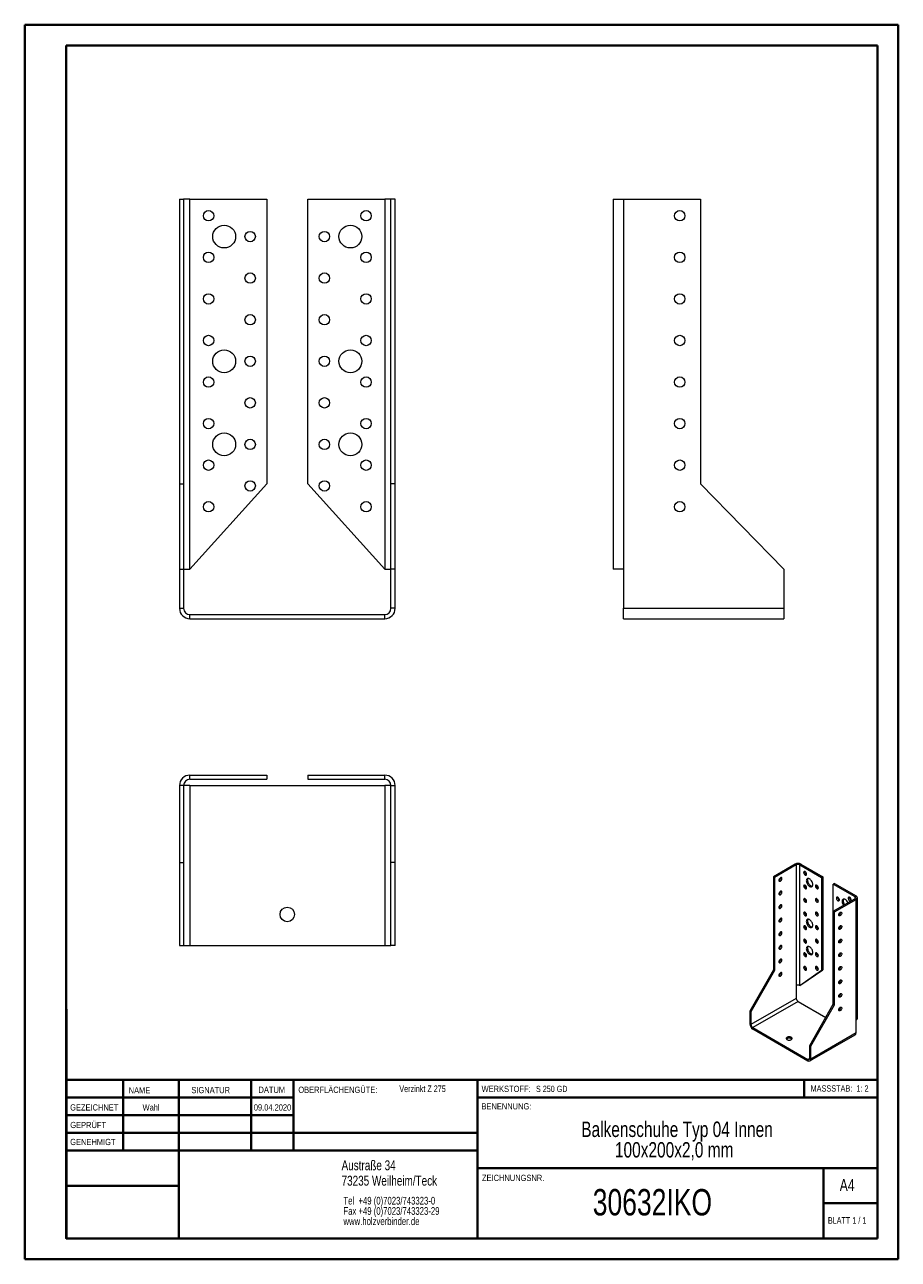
# Model space of a CAD drawing. Header units: millimetres. Extents: x 0 to 210, y 0 to 297.
import ezdxf

# ---------------------------------------------------------------- set-up
doc = ezdxf.new("R2010")
doc.units = ezdxf.units.MM
doc.styles.add('SLDTEXTSTYLE0', font='TXT', dxfattribs={"width": 0.75})
doc.styles.add('SLDTEXTSTYLE1', font='TXT', dxfattribs={"width": 0.681818})
doc.styles.add('SLDTEXTSTYLE2', font='TXT', dxfattribs={"width": 0.7})
doc.styles.add('SLDTEXTSTYLE3', font='TXT', dxfattribs={"width": 0.6875})

# ---------------------------------------------------------------- blocks, each defined once
blk = doc.blocks.new('SW_NOTE_0')
at = {"color": 0, "linetype": 'Continuous', "lineweight": 0, "char_height": 1.8521, "attachment_point": 1, "style": 'SLDTEXTSTYLE0'}
for s, insert in [('Tel  +49 (0)7023/743323-0', (0, 2.39)), ('Fax +49 (0)7023/743323-29', (0, -0.08)), ('www.holzverbinder.de', (0, -2.55))]:
    blk.add_mtext(s, dxfattribs=dict(at, insert=insert))
blk = doc.blocks.new('SW_NOTE_1')
at = {"color": 0, "linetype": 'Continuous', "lineweight": 0, "char_height": 3.7042, "attachment_point": 2, "style": 'SLDTEXTSTYLE0'}
for s, insert in [('Balkenschuhe Typ 04 Innen', (31.95, 4.77)), ('100x200x2,0 mm', (31.27, -0.16))]:
    blk.add_mtext(s, dxfattribs=dict(at, insert=insert))

msp = doc.modelspace()

# ---------------------------------------------------------------- linework, layer by layer
at = {"color": 7, "linetype": 'Continuous', "lineweight": 40}
for p, q in [((0.08, 0.21), (0.08, 297.21)), ((0.08, 297.21), (210.08, 297.21)), ((210.08, 0.21), (210.08, 297.21)), ((210.08, 292.21), (210.08, 297.21)), ((10.08, 292.21), (205.08, 292.21)), ((10.08, 5.21), (10.08, 292.21)), ((205.08, 5.21), (205.08, 292.21)), ((10.11, 60.37), (10.11, 5.12)), ((205.08, 43.37), (10.11, 43.37)), ((23.71, 43.37), (23.71, 26.37)), ((37.1, 43.37), (37.1, 5.12)), ((54.51, 43.37), (54.51, 26.37)), ((64.71, 26.37), (64.71, 43.37)), ((108.91, 43.37), (108.91, 5.12)), ((187.47, 39.12), (187.47, 43.37)), ((64.71, 39.1), (10.11, 39.1)), ((205.08, 39.12), (108.91, 39.12)), ((64.71, 34.87), (10.11, 34.87)), ((108.91, 30.62), (10.11, 30.62)), ((108.91, 26.37), (10.11, 26.37)), ((108.91, 22.12), (205.08, 22.12)), ((192.08, 5.21), (192.08, 22.21)), ((37.1, 17.87), (10.11, 17.87)), ((10.11, 13.71), (10.08, 13.71)), ((205.08, 13.71), (192.08, 13.71)), ((10.11, 9.46), (10.08, 9.46)), ((10.08, 5.21), (205.08, 5.21)), ((205.08, 5.21), (180.99, 5.21)), ((0.08, 0.21), (210.08, 0.21))]:
    msp.add_line(p, q, dxfattribs=at)
at = {"color": 7, "linetype": 'Continuous', "lineweight": 15}
for p, q in [((37.28, 255.25), (38.28, 255.25)), ((37.28, 255.25), (37.28, 186.75)), ((38.28, 255.25), (38.28, 186.75)), ((39.78, 255.25), (38.28, 255.25)), ((39.78, 166.25), (39.78, 255.25)), ((39.78, 255.25), (58.28, 255.25)), ((58.28, 255.25), (58.28, 186.75)), ((68.13, 186.75), (68.13, 255.25)), ((68.13, 255.25), (86.63, 255.25)), ((88.13, 255.25), (86.63, 255.25)), ((86.63, 255.25), (86.63, 166.25)), ((89.13, 255.25), (88.13, 255.25)), ((88.13, 186.75), (88.13, 255.25)), ((89.13, 186.75), (89.13, 255.25)), ((141.55, 255.25), (141.55, 166.25)), ((141.55, 255.25), (144.05, 255.25)), ((144.05, 255.25), (144.05, 166.25)), ((144.05, 255.25), (162.55, 255.25)), ((162.55, 255.25), (162.55, 186.75)), ((37.28, 186.75), (38.28, 186.75)), ((37.28, 186.75), (37.28, 166.25)), ((38.28, 186.75), (38.28, 166.25)), ((58.28, 186.75), (39.78, 166.25)), ((86.63, 166.25), (68.13, 186.75)), ((89.13, 186.75), (88.13, 186.75)), ((88.13, 166.25), (88.13, 186.75)), ((89.13, 166.25), (89.13, 186.75)), ((162.55, 186.75), (182.55, 166.25)), ((37.28, 166.25), (38.28, 166.25)), ((37.28, 166.25), (37.28, 156.82)), ((38.28, 166.25), (38.28, 156.82)), ((38.28, 166.25), (39.78, 166.25)), ((86.63, 166.25), (88.13, 166.25)), ((89.13, 166.25), (88.13, 166.25)), ((88.13, 156.82), (88.13, 166.25)), ((89.13, 156.82), (89.13, 166.25)), ((144.05, 166.25), (141.55, 166.25)), ((144.05, 166.25), (144.05, 156.82)), ((182.55, 166.25), (182.55, 156.82)), ((37.28, 156.82), (38.28, 156.82)), ((39.78, 154.32), (39.78, 155.32)), ((39.78, 155.32), (86.63, 155.32)), ((86.63, 154.32), (86.63, 155.32)), ((89.13, 156.82), (88.13, 156.82)), ((144.05, 156.82), (182.55, 156.82)), ((144.05, 154.32), (144.05, 156.82)), ((182.55, 156.82), (182.55, 154.32)), ((39.78, 154.32), (86.63, 154.32)), ((144.05, 154.32), (182.55, 154.32)), ((39.78, 116.68), (58.28, 116.68)), ((39.78, 115.68), (39.78, 116.68)), ((58.28, 116.68), (58.28, 115.68)), ((68.13, 116.68), (68.13, 115.68)), ((68.13, 116.68), (86.63, 116.68)), ((86.63, 115.68), (86.63, 116.68)), ((38.28, 114.18), (37.28, 114.18)), ((37.28, 114.18), (37.28, 95.68)), ((38.28, 114.18), (38.28, 95.68)), ((39.78, 114.18), (38.28, 114.18)), ((39.78, 115.68), (58.28, 115.68)), ((39.78, 114.18), (39.78, 75.68)), ((39.78, 114.18), (86.63, 114.18)), ((68.13, 115.68), (86.63, 115.68)), ((86.63, 114.18), (86.63, 75.68)), ((88.13, 114.18), (86.63, 114.18)), ((88.13, 114.18), (89.13, 114.18)), ((88.13, 95.68), (88.13, 114.18)), ((89.13, 95.68), (89.13, 114.18)), ((37.28, 95.68), (38.28, 95.68)), ((37.28, 95.68), (37.28, 75.68)), ((38.28, 95.68), (38.28, 75.68)), ((89.13, 95.68), (88.13, 95.68)), ((88.13, 75.68), (88.13, 95.68)), ((89.13, 75.68), (89.13, 95.68)), ((185.28, 95.28), (180.05, 92.26)), ((185.56, 95.11), (180.33, 92.09)), ((185.56, 95.11), (185.28, 95.28)), ((185.56, 95.11), (185.56, 66.04)), ((186.41, 95.11), (186.69, 95.28)), ((186.41, 66.04), (186.41, 95.11)), ((186.41, 95.11), (191.64, 92.09)), ((186.69, 95.28), (191.93, 92.26)), ((180.05, 92.26), (180.33, 92.09)), ((180.05, 92.26), (180.05, 69.88)), ((180.33, 92.09), (180.33, 69.72)), ((187.97, 92.83), (188.03, 92.8)), ((191.93, 92.26), (191.64, 92.09)), ((191.64, 92.09), (191.64, 69.72)), ((191.93, 92.26), (191.93, 69.88)), ((187.97, 89.56), (188.03, 89.53)), ((190.8, 89.56), (190.86, 89.53)), ((194.72, 90.65), (194.43, 90.48)), ((194.43, 83.95), (194.43, 90.48)), ((194.43, 90.48), (199.67, 87.46)), ((194.72, 90.65), (199.95, 87.63)), ((187.97, 86.29), (188.03, 86.26)), ((190.8, 86.29), (190.86, 86.26)), ((194.43, 83.95), (199.67, 86.97)), ((194.72, 83.79), (199.95, 86.81)), ((199.67, 87.46), (199.95, 87.63)), ((199.67, 87.46), (199.67, 86.97)), ((199.67, 86.97), (199.95, 86.81)), ((199.95, 57.74), (199.95, 86.81)), ((200.24, 58.15), (200.24, 87.22)), ((194.72, 83.79), (194.43, 83.95)), ((194.43, 61.58), (194.43, 83.95)), ((194.72, 61.41), (194.72, 83.79)), ((187.97, 83.03), (188.03, 83)), ((190.8, 83.03), (190.86, 83)), ((187.97, 79.76), (188.03, 79.73)), ((190.8, 79.76), (190.86, 79.73)), ((37.28, 75.68), (38.28, 75.68)), ((38.28, 75.68), (39.78, 75.68)), ((39.78, 75.68), (86.63, 75.68)), ((86.63, 75.68), (88.13, 75.68)), ((89.13, 75.68), (88.13, 75.68)), ((187.97, 76.5), (188.03, 76.47)), ((190.8, 76.5), (190.86, 76.47)), ((187.97, 73.23), (188.03, 73.2)), ((190.8, 73.23), (190.86, 73.2)), ((180.05, 69.88), (174.39, 59.92)), ((180.33, 69.72), (174.67, 59.76)), ((180.05, 69.88), (180.33, 69.72)), ((191.64, 69.72), (186.41, 66.04)), ((186.69, 66.21), (191.93, 69.88)), ((187.97, 69.96), (188.03, 69.93)), ((190.8, 69.96), (190.86, 69.93)), ((191.64, 69.72), (191.93, 69.88)), ((185.56, 66.04), (185.56, 62.96)), ((186.41, 66.04), (186.69, 66.21)), ((185.56, 62.96), (174.67, 56.68)), ((174.39, 59.92), (174.67, 59.76)), ((174.39, 59.92), (174.39, 56.84)), ((174.67, 59.76), (174.67, 56.68)), ((185.99, 62.23), (175.1, 55.94)), ((185.99, 62.23), (192.63, 58.4)), ((188.78, 51.62), (194.43, 61.58)), ((189.06, 51.45), (194.72, 61.41)), ((194.72, 61.41), (194.43, 61.58)), ((174.39, 56.84), (174.67, 56.68)), ((199.95, 54.66), (199.95, 57.74)), ((175.1, 55.62), (175.1, 55.94)), ((175.1, 55.94), (188.35, 48.29)), ((175.1, 55.62), (188.35, 47.97)), ((188.85, 47.92), (199.74, 54.2)), ((199.95, 54.66), (189.06, 48.37)), ((189.06, 51.45), (188.78, 51.62)), ((188.78, 48.54), (188.78, 51.62)), ((189.06, 48.37), (189.06, 51.45)), ((188.78, 48.54), (188.35, 48.29)), ((188.35, 47.97), (188.35, 48.29)), ((189.06, 48.37), (188.78, 48.54))]:
    msp.add_line(p, q, dxfattribs=at)
at = {"color": 7, "linetype": 'Continuous', "lineweight": 0}
for p, q in [((64.71, 39.12), (10.11, 39.12)), ((23.71, 5.21), (23.71, 5.12)), ((54.51, 5.21), (54.51, 5.12))]:
    msp.add_line(p, q, dxfattribs=at)
at = {"color": 7, "linetype": 'Continuous', "lineweight": 15, "flags": 128}
for points in [[(187.68, 92.66), (187.78, 92.62), (187.86, 92.62), (187.93, 92.64), (187.99, 92.69), (188.03, 92.77), (188.04, 92.87), (188.03, 92.98), (187.99, 93.1), (187.93, 93.22), (187.86, 93.32), (187.78, 93.41), (187.68, 93.48), (187.59, 93.52), (187.51, 93.53), (187.43, 93.5), (187.38, 93.45), (187.34, 93.37), (187.33, 93.28), (187.34, 93.16), (187.38, 93.04), (187.43, 92.93), (187.51, 92.82), (187.59, 92.73), (187.68, 92.66)], [(181.39, 91.4), (181.4, 91.3), (181.44, 91.22), (181.49, 91.17), (181.57, 91.15), (181.65, 91.16), (181.74, 91.19), (181.84, 91.26), (181.92, 91.35), (181.99, 91.46), (182.05, 91.57), (182.09, 91.69), (182.1, 91.81), (182.09, 91.91), (182.05, 91.98), (181.99, 92.04), (181.92, 92.06), (181.84, 92.05), (181.74, 92.01), (181.65, 91.94), (181.57, 91.85), (181.49, 91.75), (181.44, 91.63), (181.4, 91.51), (181.39, 91.4)], [(187.68, 89.4), (187.78, 89.36), (187.86, 89.35), (187.93, 89.37), (187.99, 89.42), (188.03, 89.5), (188.04, 89.6), (188.03, 89.71), (187.99, 89.83), (187.93, 89.95), (187.86, 90.06), (187.78, 90.15), (187.68, 90.21), (187.59, 90.25), (187.51, 90.26), (187.43, 90.24), (187.38, 90.19), (187.34, 90.11), (187.33, 90.01), (187.34, 89.9), (187.38, 89.78), (187.43, 89.66), (187.51, 89.55), (187.59, 89.46), (187.68, 89.4)], [(188.75, 89.93), (188.88, 89.86), (189.01, 89.83), (189.13, 89.82), (189.25, 89.85), (189.34, 89.91), (189.42, 89.99), (189.48, 90.1), (189.51, 90.23), (189.52, 90.38), (189.51, 90.54), (189.48, 90.71), (189.42, 90.89), (189.34, 91.06), (189.25, 91.23), (189.13, 91.38), (189.01, 91.52), (188.88, 91.63), (188.75, 91.72), (188.61, 91.79), (188.48, 91.82), (188.36, 91.83), (188.25, 91.8), (188.15, 91.75), (188.07, 91.66), (188.01, 91.56), (187.98, 91.42), (187.97, 91.28), (187.98, 91.11), (188.01, 90.94), (188.07, 90.77), (188.15, 90.59), (188.25, 90.43), (188.36, 90.27), (188.48, 90.14), (188.61, 90.02), (188.75, 89.93)], [(188.35, 91.83), (188.35, 91.83), (188.3, 91.72), (188.26, 91.59), (188.25, 91.44), (188.26, 91.28), (188.3, 91.1), (188.35, 90.93), (188.43, 90.76), (188.53, 90.59), (188.64, 90.44), (188.76, 90.3), (188.89, 90.18), (189.03, 90.09)], [(190.51, 89.4), (190.6, 89.36), (190.69, 89.35), (190.76, 89.37), (190.82, 89.43), (190.85, 89.5), (190.87, 89.6), (190.85, 89.71), (190.82, 89.83), (190.76, 89.95), (190.69, 90.06), (190.6, 90.15), (190.51, 90.21), (190.42, 90.25), (190.34, 90.26), (190.26, 90.24), (190.21, 90.19), (190.17, 90.11), (190.16, 90.01), (190.17, 89.9), (190.21, 89.78), (190.26, 89.66), (190.34, 89.55), (190.42, 89.46), (190.51, 89.4)], [(181.39, 88.13), (181.4, 88.03), (181.44, 87.96), (181.49, 87.9), (181.57, 87.88), (181.65, 87.89), (181.74, 87.93), (181.84, 87.99), (181.92, 88.08), (181.99, 88.19), (182.05, 88.31), (182.09, 88.43), (182.1, 88.54), (182.09, 88.64), (182.05, 88.72), (181.99, 88.77), (181.92, 88.79), (181.84, 88.78), (181.74, 88.74), (181.65, 88.68), (181.57, 88.59), (181.49, 88.48), (181.44, 88.36), (181.4, 88.24), (181.39, 88.13)], [(187.68, 86.13), (187.78, 86.09), (187.86, 86.08), (187.93, 86.11), (187.99, 86.16), (188.03, 86.24), (188.04, 86.34), (188.03, 86.45), (187.99, 86.57), (187.93, 86.68), (187.86, 86.79), (187.78, 86.88), (187.68, 86.95), (187.59, 86.99), (187.51, 87), (187.43, 86.97), (187.38, 86.92), (187.34, 86.84), (187.33, 86.74), (187.34, 86.63), (187.38, 86.51), (187.43, 86.4), (187.51, 86.29), (187.59, 86.2), (187.68, 86.13)], [(190.51, 86.13), (190.6, 86.09), (190.69, 86.08), (190.76, 86.11), (190.82, 86.16), (190.85, 86.24), (190.87, 86.34), (190.85, 86.45), (190.82, 86.57), (190.76, 86.68), (190.69, 86.79), (190.6, 86.88), (190.51, 86.95), (190.42, 86.99), (190.34, 87), (190.26, 86.97), (190.21, 86.92), (190.17, 86.84), (190.16, 86.74), (190.17, 86.63), (190.21, 86.51), (190.26, 86.4), (190.34, 86.29), (190.42, 86.2), (190.51, 86.13)], [(195.56, 87.3), (195.47, 87.34), (195.39, 87.35), (195.31, 87.32), (195.26, 87.27), (195.22, 87.19), (195.21, 87.09), (195.22, 86.98), (195.26, 86.86), (195.31, 86.75), (195.39, 86.64), (195.47, 86.55), (195.56, 86.48), (195.66, 86.44), (195.74, 86.43), (195.81, 86.46), (195.87, 86.51), (195.91, 86.59), (195.92, 86.69), (195.91, 86.8), (195.87, 86.92), (195.81, 87.03), (195.74, 87.14), (195.66, 87.23), (195.56, 87.3)], [(197.33, 86.77), (197.2, 86.83), (197.07, 86.87), (196.94, 86.87), (196.83, 86.85), (196.74, 86.79), (196.66, 86.71), (196.6, 86.6), (196.57, 86.47), (196.55, 86.32), (196.57, 86.16), (196.6, 85.98), (196.66, 85.81), (196.74, 85.64), (196.83, 85.47), (196.9, 85.37)], [(196.94, 86.87), (196.94, 86.87), (196.88, 86.76), (196.85, 86.63), (196.84, 86.48), (196.85, 86.32), (196.88, 86.15), (196.94, 85.97), (197.02, 85.8), (197.11, 85.63), (197.18, 85.54)], [(198.39, 87.3), (198.3, 87.34), (198.22, 87.35), (198.14, 87.32), (198.09, 87.27), (198.05, 87.19), (198.04, 87.09), (198.05, 86.98), (198.09, 86.86), (198.14, 86.75), (198.22, 86.64), (198.3, 86.55), (198.39, 86.48), (198.48, 86.44), (198.57, 86.43), (198.64, 86.46), (198.7, 86.51), (198.73, 86.59), (198.75, 86.69), (198.73, 86.8), (198.7, 86.92), (198.64, 87.03), (198.57, 87.14), (198.48, 87.23), (198.39, 87.3)], [(181.39, 84.87), (181.4, 84.77), (181.44, 84.69), (181.49, 84.64), (181.57, 84.61), (181.65, 84.62), (181.74, 84.66), (181.84, 84.73), (181.92, 84.82), (181.99, 84.93), (182.05, 85.04), (182.09, 85.16), (182.1, 85.27), (182.09, 85.37), (182.05, 85.45), (181.99, 85.5), (181.92, 85.53), (181.84, 85.52), (181.74, 85.48), (181.65, 85.41), (181.57, 85.32), (181.49, 85.21), (181.44, 85.1), (181.4, 84.98), (181.39, 84.87)], [(187.68, 82.87), (187.78, 82.83), (187.86, 82.82), (187.93, 82.84), (187.99, 82.89), (188.03, 82.97), (188.04, 83.07), (188.03, 83.18), (187.99, 83.3), (187.93, 83.42), (187.86, 83.52), (187.78, 83.61), (187.68, 83.68), (187.59, 83.72), (187.51, 83.73), (187.43, 83.71), (187.38, 83.65), (187.34, 83.58), (187.33, 83.48), (187.34, 83.36), (187.38, 83.25), (187.43, 83.13), (187.51, 83.02), (187.59, 82.93), (187.68, 82.87)], [(190.51, 82.87), (190.6, 82.83), (190.69, 82.82), (190.76, 82.84), (190.82, 82.89), (190.85, 82.97), (190.87, 83.07), (190.85, 83.18), (190.82, 83.3), (190.76, 83.42), (190.69, 83.53), (190.6, 83.62), (190.51, 83.68), (190.42, 83.72), (190.34, 83.73), (190.26, 83.71), (190.21, 83.65), (190.17, 83.58), (190.16, 83.48), (190.17, 83.37), (190.21, 83.25), (190.26, 83.13), (190.34, 83.02), (190.42, 82.93), (190.51, 82.87)], [(195.78, 83.09), (195.79, 83.21), (195.82, 83.33), (195.88, 83.44), (195.95, 83.55), (196.04, 83.64), (196.13, 83.71), (196.22, 83.75), (196.31, 83.75), (196.38, 83.73), (196.44, 83.68), (196.47, 83.6), (196.48, 83.5), (196.47, 83.39), (196.44, 83.27), (196.38, 83.15), (196.31, 83.05), (196.22, 82.96), (196.13, 82.89), (196.04, 82.85), (195.95, 82.84), (195.88, 82.87), (195.82, 82.92), (195.79, 83), (195.78, 83.09)], [(195.85, 83.38), (195.85, 83.38), (195.91, 83.35)], [(181.39, 81.6), (181.4, 81.5), (181.44, 81.42), (181.49, 81.37), (181.57, 81.35), (181.65, 81.36), (181.74, 81.4), (181.84, 81.46), (181.92, 81.55), (181.99, 81.66), (182.05, 81.78), (182.09, 81.9), (182.1, 82.01), (182.09, 82.11), (182.05, 82.18), (181.99, 82.24), (181.92, 82.26), (181.84, 82.25), (181.74, 82.21), (181.65, 82.15), (181.57, 82.06), (181.49, 81.95), (181.44, 81.83), (181.4, 81.71), (181.39, 81.6)], [(187.68, 79.6), (187.78, 79.56), (187.86, 79.55), (187.93, 79.57), (187.99, 79.63), (188.03, 79.7), (188.04, 79.8), (188.03, 79.92), (187.99, 80.03), (187.93, 80.15), (187.86, 80.26), (187.78, 80.35), (187.68, 80.42), (187.59, 80.45), (187.51, 80.46), (187.43, 80.44), (187.38, 80.39), (187.34, 80.31), (187.33, 80.21), (187.34, 80.1), (187.38, 79.98), (187.43, 79.86), (187.51, 79.76), (187.59, 79.67), (187.68, 79.6)], [(188.75, 80.13), (188.88, 80.07), (189.01, 80.03), (189.13, 80.03), (189.25, 80.05), (189.34, 80.11), (189.42, 80.19), (189.48, 80.3), (189.51, 80.43), (189.52, 80.58), (189.51, 80.74), (189.48, 80.91), (189.42, 81.09), (189.34, 81.26), (189.25, 81.43), (189.13, 81.58), (189.01, 81.72), (188.88, 81.83), (188.75, 81.93), (188.61, 81.99), (188.48, 82.03), (188.36, 82.03), (188.25, 82), (188.15, 81.95), (188.07, 81.87), (188.01, 81.76), (187.98, 81.63), (187.97, 81.48), (187.98, 81.31), (188.01, 81.14), (188.07, 80.97), (188.15, 80.79), (188.25, 80.63), (188.36, 80.47), (188.48, 80.34), (188.61, 80.22), (188.75, 80.13)], [(188.35, 82.03), (188.35, 82.03), (188.3, 81.92), (188.26, 81.79), (188.25, 81.64), (188.26, 81.48), (188.3, 81.31), (188.35, 81.13), (188.43, 80.96), (188.53, 80.79), (188.64, 80.64), (188.76, 80.5), (188.89, 80.38), (189.03, 80.29)], [(190.51, 79.6), (190.6, 79.56), (190.69, 79.55), (190.76, 79.57), (190.82, 79.63), (190.85, 79.7), (190.87, 79.8), (190.85, 79.92), (190.82, 80.03), (190.76, 80.15), (190.69, 80.26), (190.6, 80.35), (190.51, 80.42), (190.42, 80.45), (190.34, 80.46), (190.26, 80.44), (190.21, 80.39), (190.17, 80.31), (190.16, 80.21), (190.17, 80.1), (190.21, 79.98), (190.26, 79.86), (190.34, 79.76), (190.42, 79.67), (190.51, 79.6)], [(195.78, 79.83), (195.79, 79.94), (195.82, 80.06), (195.88, 80.18), (195.95, 80.28), (196.04, 80.37), (196.13, 80.44), (196.22, 80.48), (196.31, 80.49), (196.38, 80.46), (196.44, 80.41), (196.47, 80.33), (196.48, 80.24), (196.47, 80.12), (196.44, 80), (196.38, 79.89), (196.31, 79.78), (196.22, 79.69), (196.13, 79.62), (196.04, 79.58), (195.95, 79.58), (195.88, 79.6), (195.82, 79.65), (195.79, 79.73), (195.78, 79.83)], [(181.39, 78.33), (181.4, 78.23), (181.44, 78.16), (181.49, 78.1), (181.57, 78.08), (181.65, 78.09), (181.74, 78.13), (181.84, 78.2), (181.92, 78.29), (181.99, 78.39), (182.05, 78.51), (182.09, 78.63), (182.1, 78.74), (182.09, 78.84), (182.05, 78.92), (181.99, 78.97), (181.92, 78.99), (181.84, 78.98), (181.74, 78.95), (181.65, 78.88), (181.57, 78.79), (181.49, 78.68), (181.44, 78.57), (181.4, 78.45), (181.39, 78.33)], [(195.78, 76.56), (195.79, 76.67), (195.82, 76.79), (195.88, 76.91), (195.95, 77.02), (196.04, 77.11), (196.13, 77.17), (196.22, 77.21), (196.31, 77.22), (196.38, 77.2), (196.44, 77.15), (196.47, 77.07), (196.48, 76.97), (196.47, 76.86), (196.44, 76.74), (196.38, 76.62), (196.31, 76.51), (196.22, 76.42), (196.13, 76.36), (196.04, 76.32), (195.95, 76.31), (195.88, 76.33), (195.82, 76.38), (195.79, 76.46), (195.78, 76.56)], [(195.85, 80.11), (195.85, 80.11), (195.91, 80.08)], [(181.39, 75.07), (181.4, 74.97), (181.44, 74.89), (181.49, 74.84), (181.57, 74.82), (181.65, 74.82), (181.74, 74.86), (181.84, 74.93), (181.92, 75.02), (181.99, 75.13), (182.05, 75.24), (182.09, 75.36), (182.1, 75.48), (182.09, 75.57), (182.05, 75.65), (181.99, 75.7), (181.92, 75.73), (181.84, 75.72), (181.74, 75.68), (181.65, 75.61), (181.57, 75.52), (181.49, 75.42), (181.44, 75.3), (181.4, 75.18), (181.39, 75.07)], [(187.68, 76.33), (187.78, 76.29), (187.86, 76.29), (187.93, 76.31), (187.99, 76.36), (188.03, 76.44), (188.04, 76.54), (188.03, 76.65), (187.99, 76.77), (187.93, 76.89), (187.86, 76.99), (187.78, 77.08), (187.68, 77.15), (187.59, 77.19), (187.51, 77.2), (187.43, 77.17), (187.38, 77.12), (187.34, 77.04), (187.33, 76.95), (187.34, 76.83), (187.38, 76.71), (187.43, 76.6), (187.51, 76.49), (187.59, 76.4), (187.68, 76.33)], [(188.75, 73.6), (188.88, 73.53), (189.01, 73.5), (189.13, 73.49), (189.25, 73.52), (189.34, 73.57), (189.42, 73.66), (189.48, 73.77), (189.51, 73.9), (189.52, 74.05), (189.51, 74.21), (189.48, 74.38), (189.42, 74.56), (189.34, 74.73), (189.25, 74.9), (189.13, 75.05), (189.01, 75.19), (188.88, 75.3), (188.75, 75.39), (188.61, 75.46), (188.48, 75.49), (188.36, 75.5), (188.25, 75.47), (188.15, 75.42), (188.07, 75.33), (188.01, 75.22), (187.98, 75.09), (187.97, 74.94), (187.98, 74.78), (188.01, 74.61), (188.07, 74.44), (188.15, 74.26), (188.25, 74.1), (188.36, 73.94), (188.48, 73.81), (188.61, 73.69), (188.75, 73.6)], [(188.35, 75.5), (188.35, 75.5), (188.3, 75.39), (188.26, 75.26), (188.25, 75.11), (188.26, 74.95), (188.3, 74.77), (188.35, 74.6), (188.43, 74.43), (188.53, 74.26), (188.64, 74.11), (188.76, 73.97), (188.89, 73.85), (189.03, 73.76)], [(190.51, 76.33), (190.6, 76.29), (190.69, 76.29), (190.76, 76.31), (190.82, 76.36), (190.85, 76.44), (190.87, 76.54), (190.85, 76.65), (190.82, 76.77), (190.76, 76.89), (190.69, 76.99), (190.6, 77.08), (190.51, 77.15), (190.42, 77.19), (190.34, 77.2), (190.26, 77.17), (190.21, 77.12), (190.17, 77.04), (190.16, 76.95), (190.17, 76.83), (190.21, 76.71), (190.26, 76.6), (190.34, 76.49), (190.42, 76.4), (190.51, 76.33)], [(195.85, 76.85), (195.85, 76.85), (195.91, 76.82)], [(181.39, 71.8), (181.4, 71.7), (181.44, 71.62), (181.49, 71.57), (181.57, 71.55), (181.65, 71.56), (181.74, 71.6), (181.84, 71.66), (181.92, 71.75), (181.99, 71.86), (182.05, 71.98), (182.09, 72.1), (182.1, 72.21), (182.09, 72.31), (182.05, 72.39), (181.99, 72.44), (181.92, 72.46), (181.84, 72.45), (181.74, 72.41), (181.65, 72.35), (181.57, 72.26), (181.49, 72.15), (181.44, 72.03), (181.4, 71.91), (181.39, 71.8)], [(187.68, 73.07), (187.78, 73.03), (187.86, 73.02), (187.93, 73.04), (187.99, 73.09), (188.03, 73.17), (188.04, 73.27), (188.03, 73.38), (187.99, 73.5), (187.93, 73.62), (187.86, 73.73), (187.78, 73.82), (187.68, 73.88), (187.59, 73.92), (187.51, 73.93), (187.43, 73.91), (187.38, 73.86), (187.34, 73.78), (187.33, 73.68), (187.34, 73.57), (187.38, 73.45), (187.43, 73.33), (187.51, 73.22), (187.59, 73.13), (187.68, 73.07)], [(190.51, 73.07), (190.6, 73.03), (190.69, 73.02), (190.76, 73.04), (190.82, 73.09), (190.85, 73.17), (190.87, 73.27), (190.85, 73.38), (190.82, 73.5), (190.76, 73.62), (190.69, 73.73), (190.6, 73.82), (190.51, 73.88), (190.42, 73.92), (190.34, 73.93), (190.26, 73.91), (190.21, 73.86), (190.17, 73.78), (190.16, 73.68), (190.17, 73.57), (190.21, 73.45), (190.26, 73.33), (190.34, 73.22), (190.42, 73.13), (190.51, 73.07)], [(195.78, 73.3), (195.79, 73.41), (195.82, 73.53), (195.88, 73.64), (195.95, 73.75), (196.04, 73.84), (196.13, 73.91), (196.22, 73.95), (196.31, 73.96), (196.38, 73.93), (196.44, 73.88), (196.47, 73.8), (196.48, 73.7), (196.47, 73.59), (196.44, 73.47), (196.38, 73.36), (196.31, 73.25), (196.22, 73.16), (196.13, 73.09), (196.04, 73.05), (195.95, 73.04), (195.88, 73.07), (195.82, 73.12), (195.79, 73.2), (195.78, 73.3)], [(195.85, 73.58), (195.85, 73.58), (195.91, 73.55)], [(181.39, 68.54), (181.4, 68.44), (181.44, 68.36), (181.49, 68.31), (181.57, 68.28), (181.65, 68.29), (181.74, 68.33), (181.84, 68.4), (181.92, 68.49), (181.99, 68.59), (182.05, 68.71), (182.09, 68.83), (182.1, 68.94), (182.09, 69.04), (182.05, 69.12), (181.99, 69.17), (181.92, 69.19), (181.84, 69.19), (181.74, 69.15), (181.65, 69.08), (181.57, 68.99), (181.49, 68.88), (181.44, 68.77), (181.4, 68.65), (181.39, 68.54)], [(187.68, 69.8), (187.78, 69.76), (187.86, 69.75), (187.93, 69.78), (187.99, 69.83), (188.03, 69.91), (188.04, 70), (188.03, 70.12), (187.99, 70.24), (187.93, 70.35), (187.86, 70.46), (187.78, 70.55), (187.68, 70.62), (187.59, 70.66), (187.51, 70.66), (187.43, 70.64), (187.38, 70.59), (187.34, 70.51), (187.33, 70.41), (187.34, 70.3), (187.38, 70.18), (187.43, 70.06), (187.51, 69.96), (187.59, 69.87), (187.68, 69.8)], [(190.51, 69.8), (190.6, 69.76), (190.69, 69.75), (190.76, 69.78), (190.82, 69.83), (190.85, 69.91), (190.87, 70), (190.85, 70.12), (190.82, 70.24), (190.76, 70.35), (190.69, 70.46), (190.6, 70.55), (190.51, 70.62), (190.42, 70.66), (190.34, 70.66), (190.26, 70.64), (190.21, 70.59), (190.17, 70.51), (190.16, 70.41), (190.17, 70.3), (190.21, 70.18), (190.26, 70.06), (190.34, 69.96), (190.42, 69.87), (190.51, 69.8)], [(195.78, 70.03), (195.79, 70.14), (195.82, 70.26), (195.88, 70.38), (195.95, 70.48), (196.04, 70.57), (196.13, 70.64), (196.22, 70.68), (196.31, 70.69), (196.38, 70.67), (196.44, 70.61), (196.47, 70.54), (196.48, 70.44), (196.47, 70.32), (196.44, 70.21), (196.38, 70.09), (196.31, 69.98), (196.22, 69.89), (196.13, 69.83), (196.04, 69.79), (195.95, 69.78), (195.88, 69.8), (195.82, 69.85), (195.79, 69.93), (195.78, 70.03)], [(195.85, 70.31), (195.85, 70.31), (195.91, 70.28)], [(195.78, 66.76), (195.79, 66.88), (195.82, 66.99), (195.88, 67.11), (195.95, 67.22), (196.04, 67.31), (196.13, 67.38), (196.22, 67.41), (196.31, 67.42), (196.38, 67.4), (196.44, 67.35), (196.47, 67.27), (196.48, 67.17), (196.47, 67.06), (196.44, 66.94), (196.38, 66.82), (196.31, 66.72), (196.22, 66.63), (196.13, 66.56), (196.04, 66.52), (195.95, 66.51), (195.88, 66.53), (195.82, 66.59), (195.79, 66.66), (195.78, 66.76)], [(195.85, 67.05), (195.85, 67.05), (195.91, 67.02)], [(195.78, 63.5), (195.79, 63.61), (195.82, 63.73), (195.88, 63.85), (195.95, 63.95), (196.04, 64.04), (196.13, 64.11), (196.22, 64.15), (196.31, 64.16), (196.38, 64.13), (196.44, 64.08), (196.47, 64), (196.48, 63.91), (196.47, 63.79), (196.44, 63.67), (196.38, 63.56), (196.31, 63.45), (196.22, 63.36), (196.13, 63.29), (196.04, 63.25), (195.95, 63.25), (195.88, 63.27), (195.82, 63.32), (195.79, 63.4), (195.78, 63.5)], [(195.78, 60.23), (195.79, 60.34), (195.82, 60.46), (195.88, 60.58), (195.95, 60.69), (196.04, 60.78), (196.13, 60.84), (196.22, 60.88), (196.31, 60.89), (196.38, 60.87), (196.44, 60.82), (196.47, 60.74), (196.48, 60.64), (196.47, 60.53), (196.44, 60.41), (196.38, 60.29), (196.31, 60.18), (196.22, 60.09), (196.13, 60.03), (196.04, 59.99), (195.95, 59.98), (195.88, 60), (195.82, 60.05), (195.79, 60.13), (195.78, 60.23)], [(183.35, 53.06), (183.47, 53), (183.61, 52.96), (183.77, 52.94), (183.92, 52.94), (184.08, 52.96), (184.22, 53), (184.34, 53.06), (184.44, 53.13), (184.51, 53.21), (184.54, 53.3), (184.54, 53.39), (184.51, 53.48), (184.44, 53.56), (184.34, 53.63), (184.22, 53.68), (184.08, 53.72), (183.92, 53.74), (183.77, 53.74), (183.61, 53.72), (183.47, 53.68), (183.35, 53.63), (183.25, 53.56), (183.19, 53.48), (183.15, 53.39), (183.15, 53.3), (183.19, 53.21), (183.25, 53.13), (183.35, 53.06)]]:
    msp.add_lwpolyline(points, dxfattribs=at)
at = {"color": 7, "linetype": 'Continuous', "lineweight": 15}
for centre, radius in [((44.28, 251.25), 1.25), ((82.13, 251.25), 1.25), ((157.55, 251.25), 1.25), ((48.03, 246.25), 2.75), ((54.28, 246.25), 1.25), ((72.13, 246.25), 1.25), ((78.38, 246.25), 2.75), ((44.28, 241.25), 1.25), ((82.13, 241.25), 1.25), ((157.55, 241.25), 1.25), ((54.28, 236.25), 1.25), ((72.13, 236.25), 1.25), ((44.28, 231.25), 1.25), ((82.13, 231.25), 1.25), ((157.55, 231.25), 1.25), ((54.28, 226.25), 1.25), ((72.13, 226.25), 1.25), ((44.28, 221.25), 1.25), ((82.13, 221.25), 1.25), ((157.55, 221.25), 1.25), ((48.03, 216.25), 2.75), ((54.28, 216.25), 1.25), ((72.13, 216.25), 1.25), ((78.38, 216.25), 2.75), ((44.28, 211.25), 1.25), ((82.13, 211.25), 1.25), ((157.55, 211.25), 1.25), ((54.28, 206.25), 1.25), ((72.13, 206.25), 1.25), ((44.28, 201.25), 1.25), ((82.13, 201.25), 1.25), ((157.55, 201.25), 1.25), ((48.03, 196.25), 2.75), ((78.38, 196.25), 2.75), ((54.28, 196.25), 1.25), ((72.13, 196.25), 1.25), ((44.28, 191.25), 1.25), ((82.13, 191.25), 1.25), ((157.55, 191.25), 1.25), ((54.28, 186.25), 1.25), ((72.13, 186.25), 1.25), ((44.28, 181.25), 1.25), ((82.13, 181.25), 1.25), ((157.55, 181.25), 1.25), ((63.2, 83.18), 1.75)]:
    msp.add_circle(centre, radius, dxfattribs=at)
for centre, radius, start, end in [((39.78, 156.82), 2.5, 180, 270), ((39.78, 156.82), 1.5, 180, 270), ((86.63, 156.82), 1.5, 270, 0), ((86.63, 156.82), 2.5, 270, 0), ((39.78, 114.18), 2.5, 90, 180), ((86.63, 114.18), 2.5, 0, 90), ((39.78, 114.18), 1.5, 90, 180), ((86.63, 114.18), 1.5, 0, 90), ((185.99, 93.91), 1.54, 62.6097, 117.3903), ((185.99, 94.29), 0.922, 62.6097, 117.3903), ((188.35, 93.45), 0.737, 175.5726, 238.32), ((181.09, 91.98), 0.719, 295.0284, 4.9769), ((188.35, 90.19), 0.737, 175.5726, 238.32), ((189.38, 90.63), 0.644, 236.7986, 273.3216), ((191.18, 90.19), 0.737, 175.5726, 238.32), ((181.09, 88.71), 0.719, 295.0284, 4.9769), ((188.35, 86.92), 0.737, 175.5726, 238.32), ((191.18, 86.92), 0.737, 175.5726, 238.32), ((196.22, 87.27), 0.719, 175.0231, 244.9716), ((196.44, 85.36), 1.67, 22.4548, 57.5057), ((199.04, 87.27), 0.719, 175.0231, 244.9716), ((199.57, 87.22), 0.262, 290.7834, 69.2166), ((199.79, 87.22), 0.437, 290.7834, 69.2166), ((181.09, 85.45), 0.719, 295.0284, 4.9769), ((188.35, 83.66), 0.737, 175.5726, 238.32), ((191.18, 83.66), 0.737, 175.5726, 238.32), ((195.48, 83.67), 0.719, 295.0284, 4.9769), ((195.65, 83.42), 0.272, 298.8137, 16.8639), ((181.09, 82.18), 0.719, 295.0284, 4.9769), ((188.35, 80.39), 0.737, 175.5726, 238.32), ((189.38, 80.83), 0.644, 236.7986, 273.3216), ((191.18, 80.39), 0.737, 175.5726, 238.32), ((195.48, 80.41), 0.719, 295.0284, 4.9769), ((195.65, 80.15), 0.272, 298.8137, 16.8639), ((181.09, 78.91), 0.719, 295.0284, 4.9769), ((181.09, 75.65), 0.719, 295.0284, 4.9769), ((188.35, 77.12), 0.737, 175.5726, 238.32), ((191.18, 77.12), 0.737, 175.5726, 238.32), ((195.48, 77.14), 0.719, 295.0284, 4.9769), ((195.65, 76.88), 0.272, 298.8137, 16.8639), ((181.09, 72.38), 0.719, 295.0284, 4.9769), ((188.35, 73.86), 0.737, 175.5726, 238.32), ((189.38, 74.3), 0.644, 236.7986, 273.3216), ((191.18, 73.86), 0.737, 175.5726, 238.32), ((195.48, 73.88), 0.719, 295.0284, 4.9769), ((195.65, 73.62), 0.272, 298.8137, 16.8639), ((181.09, 69.12), 0.719, 295.0284, 4.9769), ((188.35, 70.59), 0.737, 175.5726, 238.32), ((191.18, 70.59), 0.737, 175.5726, 238.32), ((195.48, 70.61), 0.719, 295.0284, 4.9769), ((195.65, 70.35), 0.272, 298.8137, 16.8639), ((185.99, 65.23), 0.922, 62.6097, 117.3903), ((195.48, 67.34), 0.719, 295.0284, 4.9769), ((195.65, 67.08), 0.272, 298.8137, 16.8639), ((186.48, 63.01), 0.922, 182.6055, 237.3945), ((195.48, 64.08), 0.719, 295.0284, 4.9769), ((195.48, 60.81), 0.719, 295.0284, 4.9769), ((175.93, 56.91), 1.54, 182.6055, 237.3945), ((175.59, 56.72), 0.922, 182.6055, 237.3945), ((199.74, 58.2), 0.503, 294.3747, 354.3052), ((199.47, 54.6), 0.48, 304.0564, 7.2558), ((183.85, 52.51), 0.927, 46.2961, 133.7039), ((188.52, 48.5), 0.262, 230.7967, 9.214), ((188.63, 48.3), 0.437, 230.7967, 9.214)]:
    msp.add_arc(centre, radius, start, end, dxfattribs=at)

# ---------------------------------------------------------------- block references
at = {"color": 7, "linetype": 'Continuous', "lineweight": 0}
for name, p in [('SW_NOTE_1', (124.94, 28.57)), ('SW_NOTE_0', (76.7, 12.85))]:
    msp.add_blockref(name, p, dxfattribs=at)

# ---------------------------------------------------------------- texts
for s, insert, char_height, attachment_point, style in [('NAME', (25.07, 41.62), 1.5, 1, 'SLDTEXTSTYLE0'), ('SIGNATUR', (40.14, 41.68), 1.5, 1, 'SLDTEXTSTYLE0'), ('DATUM', (56.28, 41.74), 1.5, 1, 'SLDTEXTSTYLE0'), ('OBERFLÄCHENGÜTE:', (65.86, 41.74), 1.5, 1, 'SLDTEXTSTYLE0'), ('Verzinkt Z 275', (90.14, 42.03), 1.5875, 1, 'SLDTEXTSTYLE0'), ('WERKSTOFF:', (109.91, 41.96), 1.5, 1, 'SLDTEXTSTYLE0'), ('S 250 GD', (122.99, 41.96), 1.5, 1, 'SLDTEXTSTYLE3'), ('MASSSTAB:  1: 2', (188.99, 42.07), 1.5, 1, 'SLDTEXTSTYLE2'), ('GEZEICHNET', (11, 37.51), 1.5, 1, 'SLDTEXTSTYLE0'), ('Wahl', (30.46, 37.5), 1.499, 2, 'SLDTEXTSTYLE0'), ('09.04.2020', (59.65, 37.5), 1.499, 2, 'SLDTEXTSTYLE0'), ('BENENNUNG:', (109.88, 37.77), 1.5, 1, 'SLDTEXTSTYLE0'), ('GEPRÜFT', (11.03, 33.28), 1.5, 1, 'SLDTEXTSTYLE0'), ('GENEHMIGT', (11.02, 29.19), 1.5, 1, 'SLDTEXTSTYLE0'), ('Austraße 34', (76.25, 24.02), 2.3813, 1, 'SLDTEXTSTYLE0'), ('73235 Weilheim/Teck', (76.25, 20.32), 2.3813, 1, 'SLDTEXTSTYLE0'), ('ZEICHNUNGSNR.', (110, 20.55), 1.5, 1, 'SLDTEXTSTYLE0'), ('A4', (196, 19.52), 2.91, 1, 'SLDTEXTSTYLE0'), ('30632IKO', (150.97, 17.12), 6.35, 2, 'SLDTEXTSTYLE0'), ('BLATT 1 / 1', (193.16, 10.36), 1.5875, 1, 'SLDTEXTSTYLE1')]:
    msp.add_mtext(s, dxfattribs=dict(at, insert=insert, char_height=char_height, attachment_point=attachment_point, style=style))

doc.saveas('drawing.dxf')
